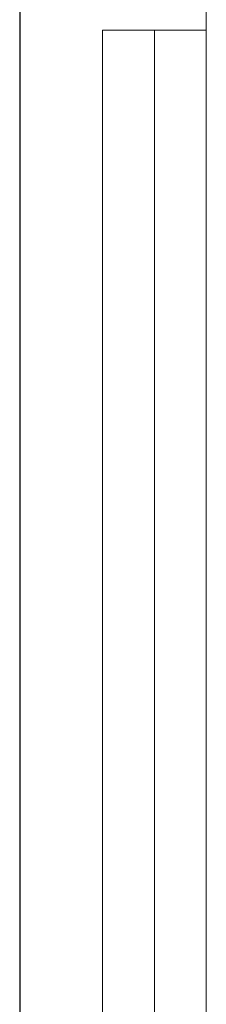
# Model space of a CAD drawing. Header units: millimetres. Extents: x 0 to 553, y -4 to 396.
# Tile 5 of 32: x 0 to 18, y 96 to 191. Entities that reach past the tile are written whole.
import ezdxf

# ---------------------------------------------------------------- set-up
doc = ezdxf.new("R2010")
doc.units = ezdxf.units.MM
doc.layers.add('ЛІНІЇ', color=96, linetype='Continuous', lineweight=15)
doc.layers.add('ТЕКСТ', color=5, linetype='Continuous')
doc.styles.add('SLDTEXTSTYLE0', font='TXT', dxfattribs={"width": 0.7, "bigfont": 'bigfont'})

msp = doc.modelspace()

# ---------------------------------------------------------------- linework, layer by layer
at = {"layer": 'ЛІНІЇ'}
for p, q in [((18.0001, 291.9998), (18.0001, 4.9998)), ((8.0001, 189.9998), (18.0001, 189.9998)), ((8.0001, 189.9998), (8.0001, 4.9998)), ((13.0001, 189.9998), (13.0001, 4.9998))]:
    msp.add_line(p, q, dxfattribs=at)
at = {"layer": 'ТЕКСТ'}
msp.add_line((0.0001, 296.9998), (0.0001, -0.0002), dxfattribs=at)

# ---------------------------------------------------------------- texts
at = {"color": 7, "linetype": 'Continuous', "lineweight": 0, "char_height": 3, "attachment_point": 1, "rotation": 90, "style": 'SLDTEXTSTYLE0'}
for s, insert in [('\\M+18451\\M+18480\\M+18478\\M+18484\\M+18470\\M+1848A\\M+18485\\M+18472\\M+18470\\M+1847E\\M+1847E\\M+18491', (3.0209, 5.1269)), ('\\M+1844B\\M+18482\\M+18475\\M+18483\\M+1847C\\M+18475\\M+1847E\\M+1847E\\M+18491', (14.1622, 4.9998)), ('\\M+1844D\\M+18480\\M+18474\\M+18475\\M+1847C\\M+1848E', (8.9632, 6.2083))]:
    msp.add_mtext(s, dxfattribs=dict(at, insert=insert))

doc.saveas('drawing.dxf')
